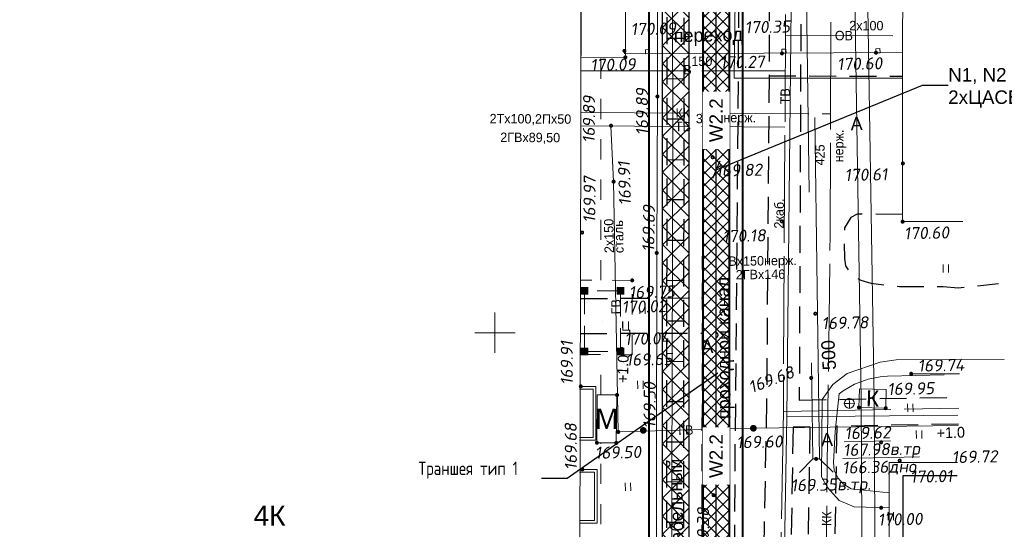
# Model space of a CAD drawing. Header units: millimetres. Extents: x 528565 to 529698, y -48331 to -46821.
# Tile 12 of 53: x 528766 to 528839, y -47270 to -47232. Entities that reach past the tile are written whole.
import ezdxf
from ezdxf import colors
from ezdxf.entities.mleader import LeaderData, LeaderLine
from ezdxf.enums import TextEntityAlignment as Align
from ezdxf.math import Vec2, Vec3

# ---------------------------------------------------------------- set-up
doc = ezdxf.new("R2010")
doc.units = ezdxf.units.MM
for name, pattern in [('DASHED', [19.05, 12.7, -6.35]), ('DASHED2', [9.525, 6.35, -3.175]), ('LU023', [3, 2, -1]), ('LU024', [3, 1.5, -1.5]), ('LU197', [9, 8, -1])]:
    doc.linetypes.add(name, pattern=pattern)
for name, color, linetype, lineweight in [('!ПОС_ограждение', 40, 'DASHED2', 40), ('!ПОС_траншея', 42, 'Continuous', 40), ('02 План', 7, 'Continuous', 25), ('_ПР_КЛ_10', 10, 'ОПС_W2', 30), ('ELEKTROSET_', 6, 'LU1191', 9), ('KANALIZACIA', 1, 'LU197', 13), ('MATERIALOPROWOD', 7, 'LU197', 13), ('OTMETKI', 7, 'Continuous', 13), ('setka', 5, 'Continuous', 0), ('TEPLOSET_', 94, 'LU197', 13), ('TEXT', 7, 'Continuous', 13), ('TOPOGRAFIA', 7, 'Continuous', 13), ('WODOPROWOD', 150, 'LU197', 13), ('ZDANIA', 7, 'Continuous', 15), ('электрика', 1, 'Continuous', 40)]:
    doc.layers.add(name, color=color, linetype=linetype, lineweight=lineweight)
doc.layers.add('Проходные каналы', color=7, linetype='Continuous')
doc.styles.add('R-131', font='trebuc.ttf')
doc.styles.add('SIMPLEX', font='arial.ttf')
doc.styles.add('SIMPLEX_K', font='txt')
doc.styles.get("Standard").update_dxf_attribs({"font": 'arial.ttf'})
doc.styles.add('Standard_k', font='simplex.shx', dxfattribs={"oblique": 10})
doc.styles.add('ОПС', font='arial.ttf')
doc.styles.add('СГЕНЕРИР_СТИЛЬ_1', font='times.ttf')
doc.linetypes.add('FENCELINE1', pattern='A,6.35,-2.54,[133,ltypeshp.shx,S=2.54,R=0,X=-2.54,Y=0],-2.54,25.4', length=36.83)
doc.linetypes.add('LU1191', pattern='A,1,-2,0.29,[131,ltypeshp01.shx,S=1.3,R=180,X=0.923,Y=0.65],0.29,[131,ltypeshp01.shx,S=1.3,R=180,X=1.3,Y=0.65],5,[131,ltypeshp01.shx,S=1.3,R=0,X=-1.3,Y=-0.65],0.58,[131,ltypeshp01.shx,S=1.3,R=0,X=-1.3,Y=-0.65],-2,3', length=14.16)
doc.linetypes.add('ОПС_W2', pattern='A,10,-0.5,["W2",ОПС,S=1,R=0,X=0,Y=-0.5],-2.5', length=13)

# ---------------------------------------------------------------- blocks, each defined once
blk = doc.blocks.new('Pk_blok')
at = {"color": 0, "linetype": 'Continuous', "lineweight": 13, "const_width": 0.25}
blk.add_lwpolyline([(-0.175, 0, 1), (0.175, 0, 1)], format="xyb", close=True, dxfattribs=at)
blk = doc.blocks.new('KK_blok')
at = {"color": 0, "linetype": 'Continuous', "lineweight": 13}
for q in [(-0.75, 0), (0, 0.75), (0, -0.75), (0.75, 0)]:
    blk.add_line((0, 0), q, dxfattribs=at)
blk.add_circle((0, 0), 0.75, dxfattribs=at)
blk = doc.blocks.new('MSTB_blok')
at = {"color": 0, "linetype": 'Continuous', "lineweight": 13, "const_width": 0.495}
blk.add_lwpolyline([(-0.2525, 0, 1), (0.2525, 0, 1)], format="xyb", close=True, dxfattribs=at)
blk = doc.blocks.new('U401t')
at = {"layer": 'TOPOGRAFIA'}
for p, q in [((-0.4, 0), (-0.4, 1.2)), ((0.4, 0), (0.4, 1.2))]:
    blk.add_line(p, q, dxfattribs=at)
blk = doc.blocks.new('U1075')
at = {"const_width": 0.5}
for points in [[(-0.25, 4), (0.25, 4)], [(3.75, 4), (4.25, 4)], [(-0.25, 0), (0.25, 0)], [(3.75, 0), (4.25, 0)]]:
    blk.add_lwpolyline(points, dxfattribs=at)
at = {"linetype": 'LU023'}
blk.add_lwpolyline([(4, 0), (4, 4), (0, 4), (0, 0)], close=True, dxfattribs=at)
at = {"const_width": 0.005}
blk.add_lwpolyline([(1.9925, 2, 1), (2.0075, 2, 1)], format="xyb", close=True, dxfattribs=at)
blk = doc.blocks.new('Setka_blok')
at = {"color": 0, "linetype": 'Continuous', "lineweight": 0}
for p, q in [((0, -3), (0, 3)), ((-3, 0), (3, 0))]:
    blk.add_line(p, q, dxfattribs=at)
blk = doc.blocks.new('A$C7B8D562C')
at = {"layer": 'ELEKTROSET_', "flags": 128}
for points in [[(65.745, 166.427), (65.698, 140.753), (65.19, 91.475), (64.094, 29.688), (71.889, 29.902)], [(69.508, 0.442), (69.309, 25.972), (71.805, 69.16), (71.678, 92.81), (70.695, 154.08)], [(68.559, 0.442), (68.36, 25.937), (70.856, 69.126), (70.729, 92.776), (69.746, 154.045)], [(65.19, 91.475), (77.918, 91.605)]]:
    blk.add_lwpolyline(points, dxfattribs=at)
blk.add_lwpolyline([(8.017, 7.127), (42.803, 6.855, 0.359703), (57.245, 17.965), (57.288, 28.745), (56.536, 61.276), (56.686, 111.972), (56.584, 152.796), (56.3, 156.155), (73.839, 156.515)], format="xyb", dxfattribs=at)
at = {"layer": 'KANALIZACIA', "flags": 128}
for points in [[(68.58, 147.857), (68.404, 104.992), (67.886, 62.784), (67.22, 18.04), (67.324, 0.442)], [(49.813, 114.132), (68.441, 114.014), (68.441, 114.014)]]:
    blk.add_lwpolyline(points, dxfattribs=at)
at = {"layer": 'MATERIALOPROWOD'}
blk.add_line((65.081, 119.86), (73.79, 119.841), dxfattribs=at)
at = {"layer": 'TEPLOSET_', "linetype": 'Continuous', "flags": 128}
blk.add_lwpolyline([(52.622, 90.351), (52.273, 108.981), (52.075, 113.118)], dxfattribs=at)
at = {"layer": 'TEPLOSET_', "linetype": 'Continuous'}
blk.add_lwpolyline([(52.622, 90.351), (62.689, 90.622), (77.96, 90.83)], dxfattribs=at)
at = {"layer": 'TOPOGRAFIA', "lineweight": 13}
for p, q in [((55.549, 124.323), (55.539, 115.318)), ((53.083, 118.711), (53.088, 118.493)), ((55.486, 103.673), (55.539, 115.318))]:
    blk.add_line(p, q, dxfattribs=at)
at = {"layer": 'TOPOGRAFIA'}
for p, q in [((70.594, 93.568), (70.558, 92.169)), ((70.594, 93.568), (72.589, 93.516)), ((72.589, 93.516), (72.552, 92.116)), ((70.558, 92.169), (72.552, 92.116))]:
    blk.add_line(p, q, dxfattribs=at)
at = {"layer": 'TOPOGRAFIA', "linetype": 'Continuous', "ltscale": 2}
for p, q in [((66.124, 87.326), (67.11, 88.339)), ((67.61, 88.346), (68.624, 87.359))]:
    blk.add_line(p, q, dxfattribs=at)
at = {"layer": 'TOPOGRAFIA', "flags": 128}
for points in [[(73.845, 166.427), (73.807, 106.001), (78.307, 106.005)], [(72.817, 88.08), (72.804, 68.191)], [(77.897, 88.08), (72.817, 88.08)]]:
    blk.add_lwpolyline(points, dxfattribs=at)
at = {"layer": 'TOPOGRAFIA', "linetype": 'DASHED', "ltscale": 2}
blk.add_lwpolyline([(67.11, 88.339), (67.61, 88.346), (67.006, 133.602), (66.506, 133.595)], close=True, dxfattribs=at)
at = {"layer": 'TOPOGRAFIA', "lineweight": 13, "flags": 128}
for points in [[(61.435, 130.379), (61.249, 116.689), (73.814, 116.681)], [(53.15, 118.493), (73.815, 118.581)]]:
    blk.add_lwpolyline(points, dxfattribs=at)
at = {"layer": 'TOPOGRAFIA'}
blk.add_lwpolyline([(53.15, 118.227), (49.841, 118.234), (49.861, 127.529), (53.17, 127.522)], close=True, dxfattribs=at)
at = {"layer": 'TOPOGRAFIA', "lineweight": 13}
for points in [[(71.826, 118.572), (72.126, 118.578), (72.12, 118.878), (71.82, 118.872)], [(54.649, 118.5), (54.949, 118.506), (54.943, 118.806), (54.643, 118.799)], [(64.821, 118.528), (65.12, 118.534), (65.114, 118.834), (64.814, 118.828)]]:
    blk.add_lwpolyline(points, close=True, dxfattribs=at)
at = {"layer": 'TOPOGRAFIA', "linetype": 'LU024'}
for points in [[(51.321, 101.636), (51.312, 118.231)], [(51.325, 93.111), (51.324, 96.1)], [(51.334, 77.473), (51.327, 89.542)]]:
    blk.add_lwpolyline(points, dxfattribs=at)
at = {"layer": 'TOPOGRAFIA'}
blk.add_lwpolyline([(55.486, 103.673), (55.486, 103.673), (55.439, 71.319, -0.411977), (48.471, 64.318), (33.376, 64.323)], format="xyb", dxfattribs=at)
at = {"layer": 'TOPOGRAFIA', "linetype": 'LU024'}
blk.add_lwpolyline([(53.657, 101.631), (49.805, 101.639), (49.793, 96.103), (53.645, 96.095)], close=True, dxfattribs=at)
at = {"layer": 'TOPOGRAFIA'}
for points in [[(72.814, 84.69), (70.201, 84.773), (69.077, 85.237), (68.22, 86.207), (67.755, 87.015), (67.803, 92.764), (68.609, 93.882), (69.682, 94.706), (72.146, 95.541), (73.336, 95.716), (81.388, 95.731)], [(74.448, 94.679), (78.048, 94.664)], [(76.909, 94.591), (72.675, 94.507), (72.137, 94.458), (71.231, 94.269), (70.222, 93.894), (69.371, 93.415), (69.091, 93.194), (68.795, 90.375), (68.657, 88.071), (68.713, 87.503), (68.972, 86.926), (69.38, 86.477), (69.983, 86.11), (72.815, 85.826)], [(49.725, 93.741), (50.944, 93.742), (50.946, 89.742), (49.727, 89.741)], [(49.725, 93.541), (50.744, 93.542), (50.746, 89.942), (49.727, 89.941)], [(49.728, 87.561), (51.058, 87.562), (51.06, 83.562), (49.73, 83.561)], [(49.728, 87.361), (50.858, 87.362), (50.86, 83.762), (49.73, 83.761)]]:
    blk.add_lwpolyline(points, dxfattribs=at)
at = {"layer": 'TOPOGRAFIA', "lineweight": 30, "flags": 128}
for points in [[(73.816, 87.079), (73.805, 69.19)], [(77.874, 87.079), (73.816, 87.079)]]:
    blk.add_lwpolyline(points, dxfattribs=at)
at = {"layer": 'WODOPROWOD'}
for p, q in [((65.352, 166.427), (64.923, 91.877)), ((49.839, 117.22), (65.069, 117.233)), ((49.83, 113.132), (65.045, 113.035)), ((64.923, 91.877), (64.006, 39.888)), ((64.923, 91.877), (77.989, 92.114))]:
    blk.add_line(p, q, dxfattribs=at)
at = {"layer": 'ZDANIA'}
blk.add_lwpolyline([(8.017, 70.277), (49.737, 70.298), (49.945, 166.427)], dxfattribs=at)
for points in [[(72.589, 93.516), (70.594, 93.568), (70.558, 92.169), (72.552, 92.116)], [(52.475, 89.533), (51.027, 89.544), (51.055, 93.113), (52.503, 93.102)]]:
    blk.add_lwpolyline(points, close=True, dxfattribs=at)
at = {"layer": 'Проходные каналы', "linetype": 'LU023'}
for p, q in [((63.675, 92.673), (62.644, 40.815)), ((65.647, 90.709), (64.796, 41.05)), ((66.898, 90.732), (65.647, 90.709)), ((66.898, 90.732), (66.047, 41.073)), ((68.899, 90.77), (68.048, 41.111)), ((77.963, 90.938), (68.899, 90.77))]:
    blk.add_line(p, q, dxfattribs=at)
at = {"layer": 'Проходные каналы', "linetype": 'LU023', "flags": 128}
for points in [[(66.36, 153.691), (66.106, 92.718)], [(59.355, 0.442), (59.155, 28.238), (59.04, 45.183), (58.891, 67.426), (58.879, 83.173), (58.891, 97.739), (58.919, 105.614), (58.945, 131.654), (59.029, 146.873)], [(60.809, 0.442), (60.763, 9.204), (60.653, 23.684), (60.517, 41.487), (60.58, 46.838), (60.951, 58.948), (61.2, 70.909), (61.341, 89.209), (61.553, 113.565), (61.718, 138.541), (61.772, 146.857)], [(63.857, 146.918), (63.855, 116.845)], [(56.404, 23.211), (56.384, 38.925), (56.245, 57.198), (56.238, 90.714), (56.275, 121.457), (56.309, 134.722)], [(57.668, 23.174), (57.647, 38.888), (57.509, 57.161), (57.502, 90.677), (57.538, 121.42), (57.573, 134.685)], [(56.28, 119.656), (57.536, 119.664)], [(63.855, 116.845), (63.675, 92.673)], [(63.855, 116.845), (73.814, 116.839)], [(56.283, 116.641), (57.533, 116.649)], [(56.276, 113.653), (57.529, 113.66)], [(56.272, 110.612), (57.525, 110.62)], [(56.266, 107.644), (57.522, 107.652)], [(73.807, 106.528), (70.435, 106.562), (69.948, 106.322), (69.491, 105.532), (69.451, 104.574), (69.478, 103.256), (69.561, 102.72), (69.934, 102.125), (70.699, 101.634), (71.451, 101.414), (73.571, 101.179), (76.843, 101.162), (77.938, 101.068), (80.947, 101.402)], [(56.268, 104.625), (57.518, 104.633)], [(56.274, 101.632), (57.515, 101.64)], [(49.818, 100.281), (58.897, 100.327)], [(56.303, 98.622), (57.511, 98.63)], [(49.773, 97.686), (58.914, 97.694)], [(56.265, 95.603), (57.508, 95.61)], [(56.247, 92.608), (57.504, 92.616)], [(66.106, 92.718), (78.008, 92.939)], [(56.253, 89.6), (57.502, 89.608)], [(56.258, 86.642), (57.503, 86.65)], [(56.228, 83.634), (57.503, 83.642)]]:
    blk.add_lwpolyline(points, dxfattribs=at)
at = {"layer": 'OTMETKI', "linetype": 'Continuous'}
for p, xscale, yscale, zscale, rotation in [((53.083, 118.711), 0.50000486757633, 0.50000486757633, 0.50000486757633, 1.173488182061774), ((53.15, 118.227), 0.5000048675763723, 0.5000048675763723, 0.5000048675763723, 250.9950757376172), ((64.821, 118.528), 0.50000486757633, 0.50000486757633, 0.50000486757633, 1.173488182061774), ((71.826, 118.572), 0.50000486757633, 0.50000486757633, 0.50000486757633, 1.173488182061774), ((55.539, 115.318), 0.50000486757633, 0.50000486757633, 0.50000486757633, 1.173488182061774), ((52.086, 113.147), 0.50000486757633, 0.50000486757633, 0.50000486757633, 1.173488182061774), ((59.655, 110.793), 0.50000486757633, 0.50000486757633, 0.50000486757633, 1.173488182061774), ((73.827, 110.336), 0.50000486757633, 0.50000486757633, 0.50000486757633, 1.173488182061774), ((52.273, 108.981), 0.50000486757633, 0.50000486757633, 0.50000486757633, 1.173488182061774), ((64.807, 106.027), 0.50000486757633, 0.50000486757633, 0.50000486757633, 1.173488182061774), ((73.807, 106.001), 0.50000486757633, 0.50000486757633, 0.50000486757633, 1.173488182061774), ((49.927, 105.19), 0.50000486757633, 0.50000486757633, 0.50000486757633, 1.173488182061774), ((55.486, 103.673), 0.50000486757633, 0.50000486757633, 0.50000486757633, 1.173488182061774), ((53.657, 101.631), 0.5000048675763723, 0.5000048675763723, 0.5000048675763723, 250.9950757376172), ((52.793, 100.86), 0.5000048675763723, 0.5000048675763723, 0.5000048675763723, 250.9950757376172), ((67.305, 99.15), 0.50000486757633, 0.50000486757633, 0.50000486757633, 1.173488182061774), ((52.881, 96.528), 0.5000048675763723, 0.5000048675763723, 0.5000048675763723, 250.9950757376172), ((74.448, 94.679), 0.50000486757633, 0.50000486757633, 0.50000486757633, 1.173488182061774), ((66.996, 94.367), 0.50000486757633, 0.50000486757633, 0.50000486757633, 1.173488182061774), ((49.83, 93.741), 0.50000486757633, 0.50000486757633, 0.50000486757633, 1.173488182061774), ((52.532, 93.101), 0.5000048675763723, 0.5000048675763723, 0.5000048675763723, 250.9950757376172), ((70.558, 92.169), 0.50000486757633, 0.50000486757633, 0.50000486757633, 1.173488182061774), ((72.552, 92.116), 0.50000486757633, 0.50000486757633, 0.50000486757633, 1.173488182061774), ((52.622, 90.351), 0.50000486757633, 0.50000486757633, 0.50000486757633, 1.173488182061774), ((51.027, 89.544), 0.5000048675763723, 0.5000048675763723, 0.5000048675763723, 250.9950757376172), ((52.475, 89.533), 0.5000048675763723, 0.5000048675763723, 0.5000048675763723, 250.9950757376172), ((72.209, 89.575), 0.5000048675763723, 0.5000048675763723, 0.5000048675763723, 250.9950757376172), ((67.36, 88.342), 0.50000486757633, 0.50000486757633, 0.50000486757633, 1.173488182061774), ((73.598, 88.211), 0.5000048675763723, 0.5000048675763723, 0.5000048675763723, 250.9950757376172), ((49.943, 87.561), 0.50000486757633, 0.50000486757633, 0.50000486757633, 1.173488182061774), ((59.719, 85.641), 0.50000486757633, 0.50000486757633, 0.50000486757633, 1.173488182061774), ((72.209, 84.705), 0.5000048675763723, 0.5000048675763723, 0.5000048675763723, 250.9950757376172)]:
    blk.add_blockref('Pk_blok', p, dxfattribs=dict(at, xscale=xscale, yscale=yscale, zscale=zscale, rotation=rotation))
at = {"layer": 'setka', "lineweight": -2, "xscale": 0.5, "yscale": 0.5, "zscale": 0.5}
blk.add_blockref('Setka_blok', (43.434, 97.728), dxfattribs=at)
at = {"layer": 'TOPOGRAFIA'}
for name, p, xscale, yscale, zscale, rotation in [('U401t', (77.035, 102.214), 0.50000486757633, 0.50000486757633, 0.50000486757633, 1.173488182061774), ('U1075', (50.106, 100.86), 1.131626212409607, 0.6718312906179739, 1.131626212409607, 269.9996140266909), ('U401t', (54.427, 99.142), 0.50000486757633, 0.50000486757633, 0.50000486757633, 1.173488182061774), ('U401t', (54.278, 93.551), 0.50000486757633, 0.50000486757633, 0.50000486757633, 1.173488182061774), ('U401t', (74.392, 91.837), 0.50000486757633, 0.50000486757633, 0.50000486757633, 1.173488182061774), ('U401t', (75.044, 89.855), 0.50000486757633, 0.50000486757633, 0.50000486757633, 1.173488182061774), ('U401t', (53.352, 85.966), 0.50000486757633, 0.50000486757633, 0.50000486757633, 1.173488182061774), ('U401t', (72.939, 83.774), 0.50000486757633, 0.50000486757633, 0.50000486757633, 1.173488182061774)]:
    blk.add_blockref(name, p, dxfattribs=dict(at, xscale=xscale, yscale=yscale, zscale=zscale, rotation=rotation))
at = {"layer": 'TOPOGRAFIA', "linetype": 'Continuous', "xscale": 0.50000486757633, "yscale": 0.50000486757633, "zscale": 0.50000486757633, "rotation": 1.173488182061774}
for name, p in [('KK_blok', (69.84, 92.477)), ('MSTB_blok', (54.48, 90.463)), ('MSTB_blok', (62.689, 90.622))]:
    blk.add_blockref(name, p, dxfattribs=at)
at = {"layer": 'ELEKTROSET_', "linetype": 'Continuous', "lineweight": 13, "style": 'SIMPLEX_K'}
blk.add_text('2каб.', height=0.7, rotation=89.41022, dxfattribs=at).set_placement((64.939, 105.483))
at = {"layer": 'KANALIZACIA', "linetype": 'Continuous', "lineweight": 13, "style": 'SIMPLEX_K'}
for rotation, p in [(359.63498, (57.432, 114.084)), (89.29749, (68.145, 83.888))]:
    blk.add_text('КК', height=0.7, rotation=rotation, dxfattribs=at).set_placement(p, align=Align.MIDDLE)
for s, rotation, p in [('300', 359.63498, (58.4, 113.322)), ('нерж.', 359.63498, (60.45, 113.4)), ('нерж.', 89.29749, (69.382, 110.413)), ('425', 89.29749, (67.982, 110.183))]:
    blk.add_text(s, height=0.7, rotation=rotation, dxfattribs=at).set_placement(p)
at = {"layer": 'MATERIALOPROWOD', "linetype": 'Continuous', "lineweight": 13, "style": 'SIMPLEX_K'}
blk.add_text('2х100', height=0.7, rotation=359.87588, dxfattribs=at).set_placement((69.832, 120.246))
blk.add_text('ОВ', height=0.7, rotation=359.87588, dxfattribs=at).set_placement((69.435, 119.851), align=Align.MIDDLE)
at = {"layer": 'OTMETKI', "style": 'Standard_k', "oblique": 10}
for s, height, rotation, p in [('170.09', 0.9, 1.17349, (53.539, 120.775)), ('170.35', 0.9, 1.17349, (62.038, 120.913)), ('170.09', 0.9, 1.17349, (50.531, 118.102)), ('170.27', 0.9, 1.17349, (60.179, 118.297)), ('170.60', 0.9, 1.17349, (68.916, 118.175)), ('169.89', 0.9, 90.14965, (53.947, 112.422)), ('169.89', 0.9, 89.62402, (49.972, 111.863)), ('169.91', 0.9, 91.5717, (52.676, 107.189)), ('169.82', 0.9, 1.17349, (59.868, 110.251)), ('169.97', 0.9, 89.33919, (50.008, 105.919)), ('170.61', 0.9, 1.17349, (69.473, 109.918)), ('169.69', 0.9, 88.90371, (54.402, 103.765)), ('170.60', 0.9, 1.17349, (73.898, 105.581)), ('170.18', 0.9, 1.12064, (60.376, 105.372)), ('169.75', 0.9, 1.17349, (53.399, 101.191)), ('170.02', 0.9, 1.17349, (52.867, 100.102)), ('169.78', 0.9, 1.17349, (67.768, 98.891)), ('170.04', 0.9, 1.17349, (53.067, 97.716)), ('169.91', 0.9, 90.07091, (48.338, 93.847)), ('169.65', 0.9, 1.17349, (53.173, 96.166)), ('169.74', 0.9, 1.17349, (74.927, 95.726)), ('169.68', 0.9, 20.62833, (62.234, 94.055)), ('169.50', 0.9, 89.18313, (54.481, 90.621)), ('169.95', 0.9, 1.17349, (72.664, 93.988)), ('169.68', 0.9, 90.33029, (48.643, 87.498)), ('%%u169.62', 0.9, 1.17349, (69.47, 90.702)), ('169.60', 0.9, 1.17349, (61.409, 90.027)), ('169.50', 0.9, 1.17349, (50.874, 89.243)), ('169.72', 0.9, 1.17349, (77.465, 88.919)), ('170.01', 0.9, 1.17349, (74.355, 87.456)), ('169.35в.тр.', 0.90001, 1.17349, (65.462, 86.822)), ('169.38', 0.9, 89.65143, (58.476, 81.246)), ('170.00', 0.9, 1.17349, (71.952, 84.265))]:
    blk.add_text(s, height=height, rotation=rotation, dxfattribs=at).set_placement(p, align=Align.TOP_LEFT)
at = {"layer": 'TEPLOSET_', "linetype": 'Continuous', "lineweight": 13, "style": 'SIMPLEX_K'}
for s, p in [('2x150', (52.299, 103.671)), ('сталь', (53.02, 103.663))]:
    blk.add_text(s, height=0.7, rotation=91.07201, dxfattribs=at).set_placement(p)
for rotation, p in [(91.07201, (52.448, 99.666)), (1.54332, (57.655, 90.486))]:
    blk.add_text('ГВ', height=0.7, rotation=rotation, dxfattribs=at).set_placement(p, align=Align.MIDDLE)
at = {"layer": 'TEXT', "style": 'SIMPLEX_K'}
for s, height, rotation, p in [('переход', 1, 1.17349, (56.769, 119.35)), ('А', 1, 1.17349, (69.946, 112.798)), ('проходной канал', 1.00001, 90.33071, (60.986, 91.308)), ('Ц', 0.7, 1.17349, (52.839, 97.875)), ('А', 1, 1.17349, (58.827, 96.197)), ('500', 1, 93.17763, (68.853, 94.986)), ('+1.0', 0.8, 88.74285, (53.348, 93.973)), ('А', 1, 1.17349, (67.74, 89.273)), ('+1.0', 0.8, 1.79005, (76.355, 89.865))]:
    blk.add_text(s, height=height, rotation=rotation, dxfattribs=at).set_placement(p)
at = {"layer": 'WODOPROWOD', "linetype": 'Continuous', "lineweight": 13, "style": 'SIMPLEX_K'}
for s, rotation, p in [('150', 359.63498, (58.851, 117.942)), ('В', 359.63498, (57.78, 117.311)), ('ТВ', 89.67008, (65.058, 115.337)), ('ТВ', 359.63498, (57.437, 113.084))]:
    blk.add_text(s, height=0.7, rotation=rotation, dxfattribs=at).set_placement(p, align=Align.MIDDLE)
for s, height, rotation, p in [('2Тх100,2Пх50', 0.70001, 359.63498, (43.031, 113.323)), ('2ГВх89,50', 0.7, 359.63498, (43.826, 111.934)), ('Вх150нерж.', 0.7, 0.73399, (60.83, 102.708)), ('2ГВх146', 0.7, 0.73399, (61.382, 101.701))]:
    blk.add_text(s, height=height, rotation=rotation, dxfattribs=at).set_placement(p)
at = {"layer": 'WODOPROWOD', "style": 'Standard_k', "oblique": 10}
for s, height, p in [('%%u167.98в.тр', 0.90001, (69.367, 89.45)), ('166.36дно', 0.9, (69.297, 88.137))]:
    blk.add_text(s, height=height, rotation=1.17349, dxfattribs=at).set_placement(p, align=Align.TOP_LEFT)
at = {"layer": 'ZDANIA', "lineweight": 13}
for s, height, rotation, style, p in [('К', 1.2, 358.50181, 'SIMPLEX', (71.573, 92.842)), ('М', 1.5, 359.5514, 'R-131', (51.765, 91.323)), ('4К', 1.5, 0.02973, 'SIMPLEX', (26.635, 84.121))]:
    blk.add_text(s, height=height, rotation=rotation, dxfattribs=dict(at, style=style)).set_placement(p, align=Align.MIDDLE)
at = {"layer": 'Проходные каналы', "style": 'SIMPLEX_K'}
blk.add_text('лоток кабельный', height=1.00001, rotation=91.23505, dxfattribs=at).set_placement((57.583, 77.769))
blk = doc.blocks.new('_Oblique')
at = {"color": 0, "linetype": 'ByBlock', "lineweight": -2}
blk.add_line((-0.5, -0.5), (0.5, 0.5), dxfattribs=at)
blk = doc.blocks.new('_None')

msp = doc.modelspace()

# ---------------------------------------------------------------- hatches: boundary and pattern name
at = {"layer": '!ПОС_траншея', "lineweight": 0, "true_color": 0xcd2027}
h = msp.add_hatch(dxfattribs=at)
h.set_pattern_fill('ANSI37', color=242, scale=0.2)
edge = h.paths.add_edge_path()
edge.add_line((528818.581, -47209.23), (528818.581, -47208.226))
edge.add_line((528818.581, -47208.226), (528831.5, -47208.226))
edge.add_line((528818.581, -47209.23), (528831.499, -47209.246))
edge.add_line((528831.5, -47208.226), (528831.499, -47209.246))
edge = h.paths.add_edge_path()
edge.add_line((528775.247, -47323.039), (528776.247, -47323.039))
edge.add_line((528775.247, -47323.028), (528775.247, -47324.388))
edge.add_line((528775.247, -47324.388), (528797.271, -47331.787))
edge.add_line((528797.271, -47331.787), (528797.271, -47330.732))
edge.add_line((528797.271, -47330.732), (528776.247, -47323.669))
edge.add_line((528776.247, -47323.669), (528776.247, -47323.028))
h.paths.add_polyline_path([(528807.255, -47339.538), (528808.191, -47339.187), (528815.908, -47359.759), (528814.971, -47360.11)])
at = {"layer": '!ПОС_траншея', "lineweight": 0}
h = msp.add_hatch(dxfattribs=at)
h.set_pattern_fill('ANSI37', color=256, scale=0.2)
edge = h.paths.add_edge_path()
edge.add_line((528807.572, -47331.703), (528818.581, -47331.703))
edge.add_line((528818.581, -47331.703), (528818.581, -47207.728))
edge.add_line((528818.581, -47207.728), (528816.581, -47207.727))
edge.add_line((528816.581, -47207.727), (528816.581, -47329.703))
edge.add_line((528816.581, -47329.703), (528807.572, -47329.703))
edge.add_line((528807.572, -47331.703), (528807.573, -47329.703))
h = msp.add_hatch()
h.set_pattern_fill('ANSI37', color=6, scale=0.3)
h.set_pattern_definition([(45, (-0.0129, 0.0273), (-0.673519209, 0.673519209), []), (135, (-0.0129, 0.0273), (-0.673519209, -0.673519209), [])])
h.paths.add_polyline_path([(528808.506, -47328.675), (528808.506, -47326.675), (528813.568, -47326.675), (528813.568, -47204.698), (528828.867, -47204.707), (528828.866, -47206.707), (528815.568, -47206.699), (528815.568, -47328.675)])

# ---------------------------------------------------------------- linework, layer by layer
at = {"layer": '!ПОС_ограждение', "linetype": 'FENCELINE1', "ltscale": 0.1, "flags": 128}
for points in [[(528812.581, -47310.139), (528812.581, -47203.725), (528831.5, -47203.735)], [(528815.765, -47332.703), (528819.581, -47332.703), (528819.581, -47210.231), (528831.498, -47210.246)]]:
    msp.add_lwpolyline(points, dxfattribs=at)
at = {"layer": '!ПОС_траншея'}
msp.add_lwpolyline([(528807.572, -47331.703), (528818.581, -47331.703), (528818.581, -47207.728), (528816.581, -47207.727), (528816.581, -47329.703), (528807.572, -47329.703)], dxfattribs=at)
at = {"color": 6, "lineweight": 30}
for points in [[(528808.519, -47326.703), (528813.581, -47326.703), (528813.581, -47204.725), (528828.88, -47204.735)], [(528808.519, -47328.703), (528815.581, -47328.703), (528815.581, -47206.726), (528828.879, -47206.735)]]:
    msp.add_lwpolyline(points, dxfattribs=at)
at = {"layer": '_ПР_КЛ_10', "linetype": 'ByBlock'}
msp.add_lwpolyline([(528807.572, -47330.703), (528817.581, -47330.703), (528817.581, -47208.728), (528831.5, -47208.736)], dxfattribs=at)

# ---------------------------------------------------------------- block references
at = {"layer": '02 План'}
msp.add_blockref('A$C7B8D562C', (528757.669, -47352.981), dxfattribs=at)

# ---------------------------------------------------------------- next in the draw order: texts
at = {"lineweight": 0, "char_height": 1, "attachment_point": 5, "rotation": 90, "bg_fill": 3, "box_fill_scale": 1.5, "bg_fill_color": 256, "bg_fill_transparency": 0}
for insert in [(528817.581, -47239.431), (528817.581, -47264.431)]:
    msp.add_mtext('{\\C1;W2.2}', dxfattribs=dict(at, insert=insert))

# ---------------------------------------------------------------- next in the draw order: leaders
at = {"layer": '!ПОС_траншея', "lineweight": 0}
ml = msp.add_multileader_mtext('Standard', dxfattribs=at)
ml.set_content('\\A1;{\\Fcs_gost2304|c204;Траншея тип 1}', color=256, style='СГЕНЕРИР_СТИЛЬ_1')
ml.set_leader_properties()
ml.set_arrow_properties(name='NONE')
ml.build(insert=Vec2(0, 0))
ml.multileader.update_dxf_attribs({"text_left_attachment_type": 6, "text_right_attachment_type": 6, "arrow_head_size": 1})
ctx = ml.context
ctx.base_point, ctx.char_height, ctx.arrow_head_size, ctx.landing_gap_size, ctx.plane_origin = Vec3(528795.39, -47266.09, 1.713), 1, 1, 0.01, Vec3(528782.386, -47273.051, 1.713)
ctx.left_attachment, ctx.right_attachment = 6, 6
notes = []
notes.append((ctx, [(1, (1, 1, 0), (528806.485, -47266.09, 1.713), (-1, 0), 1.9, [(0, [(528817.719, -47258.25, 1.713)], 0, [])])]))
ctx.mtext.insert, ctx.mtext.width, ctx.mtext.defined_height, ctx.mtext.flow_direction = Vec3(528795.4, -47264.84, 1.713), 1.600497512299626e-12, 3.354, 5
ctx.mtext.has_bg_fill, ctx.mtext.bg_color, ctx.mtext.bg_scale_factor, ctx.mtext.bg_transparency, ctx.mtext.use_window_bg_color = 1, -1027028792, 1.5, 0, 1
at = {"layer": 'электрика', "color": 7, "lineweight": 0, "ltscale": 10}
ml = msp.add_multileader_mtext('Standard', dxfattribs=at)
ml.set_content('\\A1;{\\fArial|b0|i0|c0|p34;N1, N2\\P\\A0;2x\\fArial|b0|i0|c204|p34;ЦАСБ-10-3х150мм²}', color=7, style='СГЕНЕРИР_СТИЛЬ_1')
ml.set_leader_properties()
ml.set_arrow_properties(name='OBLIQUE')
ml.build(insert=Vec2(0, 0))
ml.multileader.update_dxf_attribs({"text_left_attachment_type": 6, "text_right_attachment_type": 6, "arrow_head_size": 1})
ctx = ml.context
ctx.base_point, ctx.char_height, ctx.arrow_head_size, ctx.landing_gap_size, ctx.plane_origin = Vec3(528834.866, -47236.825, 1.713), 1, 1, 0.01, Vec3(528782.248, -47257.921, 1.713)
ctx.left_attachment, ctx.right_attachment = 6, 6
notes.append((ctx, [(0, (1, 1, 0), (528832.966, -47236.825, 1.713), (1, 0), 1.9, [(0, [(528817.581, -47243.12, 1.713)], 0, [])])]))
ctx.mtext.insert, ctx.mtext.width, ctx.mtext.defined_height, ctx.mtext.flow_direction = Vec3(528834.876, -47235.548, 1.713), 1.600497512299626e-12, 3.354, 5
ctx.mtext.has_bg_fill, ctx.mtext.bg_color, ctx.mtext.bg_scale_factor, ctx.mtext.bg_transparency, ctx.mtext.use_window_bg_color = 1, -1027028792, 1.5, 0, 1
for ctx, leaders in notes:
    for number, flags, end, landing, length, lines in leaders:
        leader = LeaderData()
        leader.index, (leader.has_last_leader_line, leader.has_dogleg_vector, leader.attachment_direction) = number, flags
        leader.last_leader_point, leader.dogleg_vector, leader.dogleg_length = Vec3(end), Vec3(landing), length
        for number, points, colour, breaks in lines:
            line = LeaderLine()
            line.index, line.vertices, line.color, line.breaks = number, Vec3.list(points), colors.encode_raw_color(colour), breaks
            leader.lines.append(line)
        ctx.leaders.append(leader)

doc.saveas('drawing.dxf')
